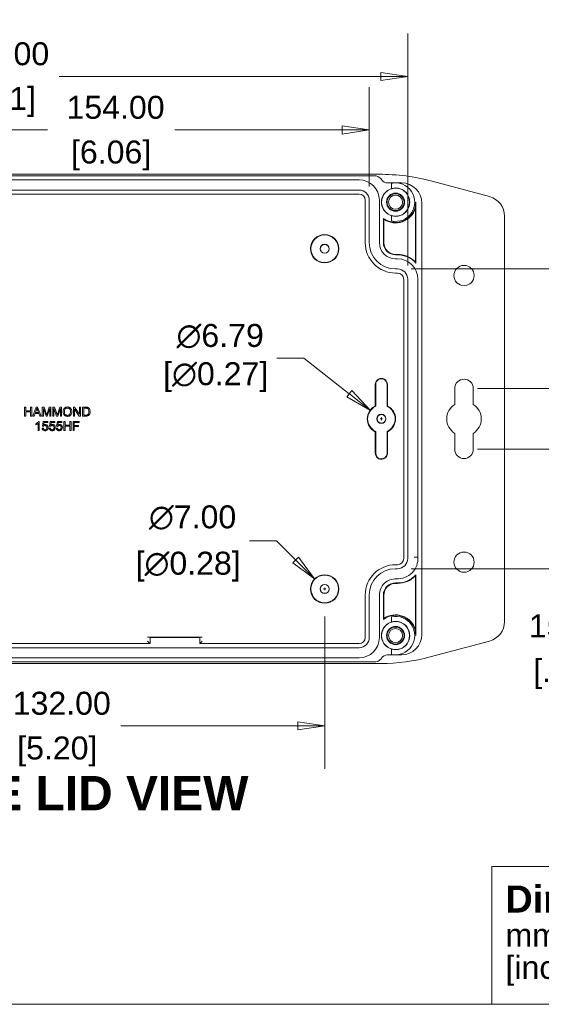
# Model space of a CAD drawing. Header units: millimetres. Extents: x 12 to 920, y 12 to 708.
# Tile 3 of 12: x 470 to 598, y 25 to 268. Entities that reach past the tile are written whole.
import ezdxf

# ---------------------------------------------------------------- set-up
doc = ezdxf.new("R2010")
doc.units = ezdxf.units.MM
doc.header["$LTSCALE"] = 3.333333
for name, color, linetype, lineweight in [('Dimension (ANSI)', 7, 'Continuous', 9), ('Sketch Geometry (ANSI)', 7, 'Continuous', 9), ('Symbol (ANSI)', 7, 'Continuous', 9), ('Visible (ANSI)', 7, 'Continuous', 9)]:
    doc.layers.add(name, color=color, linetype=linetype, lineweight=lineweight)
doc.styles.add('Label Text (ANSI)', font='arialbd.ttf')
doc.styles.add('Note Text (ANSI)', font='arial.ttf')
doc.styles.add('Text Style20', font='arial.ttf')
doc.dimstyles.new('Default - mm (ANSI)', dxfattribs={"dimscale": 3.333333, "dimtxt": 1.7, "dimasz": 2, "dimexe": 3.175, "dimexo": 1, "dimgap": 0.8, "dimtad": 0, "dimtih": 1, "dimtoh": 1, "dimrnd": 1e-08, "dimzin": 4, "dimdsep": 46, "dimtxsty": 'Note Text (ANSI)', "dimblk": 'Filled-1', "dimcen": 0.09, "dimdle": 10, "dimclrd": 256, "dimclre": 256, "dimclrt": 256, "dimadec": 1, "dimazin": 0, "dimtfac": 1.792941, "dimtofl": 0, "dimtmove": 0, "dimatfit": 3, "dimfxl": 1, "dimtolj": 1, "dimtzin": 0, "dimlwd": -1, "dimlwe": -1, "dimarcsym": 0})

# ---------------------------------------------------------------- blocks, each defined once
blk = doc.blocks.new('Title Blocks HAMMOND')
at = {"layer": 'Sketch Geometry (ANSI)'}
for p, q in [((173.942, 9.64), (173.942, 19.837)), ((173.942, 19.837), (193.212, 19.837)), ((193.212, 9.64), (173.942, 9.64))]:
    blk.add_line(p, q, dxfattribs=at)
at = {"layer": 'Symbol (ANSI)', "insert": (174.947, 14.723), "char_height": 1.7, "width": 30.72329, "attachment_point": 4, "line_spacing_factor": 0.845197, "style": 'Note Text (ANSI)'}
blk.add_mtext('{\\fArial|b1|i0|c0|p34;\\H1.1765x;Dimensions:\\fArial|b0|i0|c0|p34;\\H0.85x;\\Pmm\\H1.2356x; \\H0.80932x;\\P[inches]\\H1.1281x; }', dxfattribs=at)
at = {"layer": 'Symbol (ANSI)'}
for tag, p, height, style in [('<TITLE>_001', (225.493, 16.349), 5, 'Text Style20'), ('REV:Date_<DD.MM.YYYY>_001', (252.139, 6.835), 1.7, 'Note Text (ANSI)')]:
    blk.add_attdef(tag, p, '', height=height, dxfattribs=dict(at, style=style))
blk = doc.blocks.new('Filled-1')
at = {"color": 0}
for p, q in [((0, 0), (-1, 0.15)), ((-1, 0.15), (-1, -0.15)), ((-1, 0), (0, 0)), ((-1, -0.15), (0, 0))]:
    blk.add_line(p, q, dxfattribs=at)
at = {"color": 0, "flags": 128}
blk.add_lwpolyline([(-1, -0.15), (0, 0), (-1, 0.15), (-1, -0.15)], dxfattribs=at)
at = {"color": 0}
blk.add_solid([(-1, -0.15), (0, 0), (-1, 0.15), (-1, -0.15)], dxfattribs=at)
blk = doc.blocks.new('*D26')
at = {"layer": 'Defpoints', "color": 0, "transparency": 16777216}
for p in [(412.87, 124.04), (544.87, 124.04), (544.87, 93.73)]:
    blk.add_point(p, dxfattribs=at)
at = {"layer": 'Dimension (ANSI)', "transparency": 16777216}
for p, q in [((412.87, 120.71), (412.87, 83.14)), ((544.87, 120.71), (544.87, 83.14)), ((419.53, 93.73), (463.18, 93.73)), ((538.2, 93.73), (494.55, 93.73))]:
    blk.add_line(p, q, dxfattribs=at)
at = {"layer": 'Dimension (ANSI)', "transparency": 16777216, "xscale": 6.666666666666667, "yscale": 6.666666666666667, "zscale": 6.666666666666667, "rotation": 180}
blk.add_blockref('Filled-1', (412.87, 93.73), dxfattribs=at)
at = {"layer": 'Dimension (ANSI)', "transparency": 16777216, "xscale": 6.666666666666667, "yscale": 6.666666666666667, "zscale": 6.666666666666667}
blk.add_blockref('Filled-1', (544.87, 93.73), dxfattribs=at)
at = {"layer": 'Dimension (ANSI)', "transparency": 16777216, "attachment_point": 5, "style": 'Note Text (ANSI)'}
for s, insert, char_height in [('\\A1; 132.00', (478.87, 99.29), 5.6667), ('\\A1;[5.20]', (478.87, 87.43), 5.667)]:
    blk.add_mtext(s, dxfattribs=dict(at, insert=insert, char_height=char_height))
blk = doc.blocks.new('*D29')
at = {"layer": 'Defpoints', "color": 0, "transparency": 16777216}
for p in [(562.87, 206.54), (628.61, 206.54), (562.87, 132.54)]:
    blk.add_point(p, dxfattribs=at)
at = {"layer": 'Dimension (ANSI)', "transparency": 16777216}
for p, q in [((566.2, 206.54), (639.19, 206.54)), ((628.61, 199.87), (628.61, 198.46)), ((628.61, 139.21), (628.61, 174.74)), ((566.2, 132.54), (639.19, 132.54))]:
    blk.add_line(p, q, dxfattribs=at)
at = {"layer": 'Dimension (ANSI)', "transparency": 16777216, "xscale": 6.666666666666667, "yscale": 6.666666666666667, "zscale": 6.666666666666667}
for p, rotation in [((628.61, 206.54), 90), ((628.61, 132.54), 270)]:
    blk.add_blockref('Filled-1', p, dxfattribs=dict(at, rotation=rotation))
at = {"layer": 'Dimension (ANSI)', "transparency": 16777216, "char_height": 5.667, "attachment_point": 5, "style": 'Note Text (ANSI)'}
for s, insert in [('\\A1; 74.00', (628.61, 192.16)), ('\\A1;[2.91]', (628.61, 180.3))]:
    blk.add_mtext(s, dxfattribs=dict(at, insert=insert))
blk = doc.blocks.new('*D30')
at = {"layer": 'Defpoints', "color": 0, "transparency": 16777216}
for p in [(401.87, 240.86), (401.87, 223.54), (555.87, 223.54)]:
    blk.add_point(p, dxfattribs=at)
at = {"layer": 'Dimension (ANSI)', "transparency": 16777216}
for p, q in [((401.87, 226.87), (401.87, 251.44)), ((555.87, 226.87), (555.87, 251.44)), ((408.53, 240.86), (476.47, 240.86)), ((549.2, 240.86), (507.84, 240.86))]:
    blk.add_line(p, q, dxfattribs=at)
at = {"layer": 'Dimension (ANSI)', "transparency": 16777216, "xscale": 6.666666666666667, "yscale": 6.666666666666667, "zscale": 6.666666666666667, "rotation": 180}
blk.add_blockref('Filled-1', (401.87, 240.86), dxfattribs=at)
at = {"layer": 'Dimension (ANSI)', "transparency": 16777216, "xscale": 6.666666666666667, "yscale": 6.666666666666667, "zscale": 6.666666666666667}
blk.add_blockref('Filled-1', (555.87, 240.86), dxfattribs=at)
at = {"layer": 'Dimension (ANSI)', "transparency": 16777216, "attachment_point": 5, "style": 'Note Text (ANSI)'}
for s, insert, char_height in [('\\A1; 154.00', (492.15, 246.42), 5.6667), ('\\A1;[6.06]', (492.15, 234.56), 5.667)]:
    blk.add_mtext(s, dxfattribs=dict(at, insert=insert, char_height=char_height))
blk = doc.blocks.new('*D31')
at = {"layer": 'Defpoints', "color": 0, "transparency": 16777216}
for p in [(392.37, 254.08), (392.37, 204.04), (565.37, 204.04)]:
    blk.add_point(p, dxfattribs=at)
at = {"layer": 'Dimension (ANSI)', "transparency": 16777216}
for p, q in [((392.37, 207.37), (392.37, 264.66)), ((565.37, 207.37), (565.37, 264.66)), ((399.03, 254.08), (447.99, 254.08)), ((558.7, 254.08), (479.35, 254.08))]:
    blk.add_line(p, q, dxfattribs=at)
at = {"layer": 'Dimension (ANSI)', "transparency": 16777216, "xscale": 6.666666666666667, "yscale": 6.666666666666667, "zscale": 6.666666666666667, "rotation": 180}
blk.add_blockref('Filled-1', (392.37, 254.08), dxfattribs=at)
at = {"layer": 'Dimension (ANSI)', "transparency": 16777216, "xscale": 6.666666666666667, "yscale": 6.666666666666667, "zscale": 6.666666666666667}
blk.add_blockref('Filled-1', (565.37, 254.08), dxfattribs=at)
at = {"layer": 'Dimension (ANSI)', "transparency": 16777216, "attachment_point": 5, "style": 'Note Text (ANSI)'}
for s, insert, char_height in [('\\A1; 173.00', (463.67, 259.64), 5.6667), ('\\A1;[6.81]', (463.67, 247.78), 5.667)]:
    blk.add_mtext(s, dxfattribs=dict(at, insert=insert, char_height=char_height))
blk = doc.blocks.new('*D32')
at = {"layer": 'Defpoints', "color": 0, "transparency": 16777216}
for p in [(542.39, 130.01), (547.34, 125.06)]:
    blk.add_point(p, dxfattribs=at)
at = {"layer": 'Dimension (ANSI)', "transparency": 16777216}
for p, q in [((526.3, 139.44), (532.96, 139.44)), ((532.96, 139.44), (537.68, 134.73)), ((544.57, 127.54), (545.17, 127.54)), ((544.87, 127.24), (544.87, 127.84))]:
    blk.add_line(p, q, dxfattribs=at)
at = {"layer": 'Dimension (ANSI)', "transparency": 16777216, "xscale": 6.666666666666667, "yscale": 6.666666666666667, "zscale": 6.666666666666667, "rotation": 315.0000000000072}
blk.add_blockref('Filled-1', (542.39, 130.01), dxfattribs=at)
at = {"layer": 'Dimension (ANSI)', "transparency": 16777216, "attachment_point": 5, "style": 'Note Text (ANSI)'}
for s, insert, char_height in [('\\A1; ∅7.00', (511.17, 145.16), 5.667), ('\\A1;[∅0.28]', (511.17, 133.05), 5.6667)]:
    blk.add_mtext(s, dxfattribs=dict(at, insert=insert, char_height=char_height))
blk = doc.blocks.new('*D49')
at = {"layer": 'Defpoints', "color": 0, "transparency": 16777216}
for p in [(556.2, 171.64), (561.54, 167.44)]:
    blk.add_point(p, dxfattribs=at)
at = {"layer": 'Dimension (ANSI)', "transparency": 16777216}
for p, q in [((533.09, 184.55), (539.76, 184.55)), ((539.76, 184.55), (550.95, 175.75)), ((558.57, 169.54), (559.17, 169.54)), ((558.87, 169.24), (558.87, 169.84))]:
    blk.add_line(p, q, dxfattribs=at)
at = {"layer": 'Dimension (ANSI)', "transparency": 16777216, "xscale": 6.666666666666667, "yscale": 6.666666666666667, "zscale": 6.666666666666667, "rotation": 321.8509299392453}
blk.add_blockref('Filled-1', (556.2, 171.64), dxfattribs=at)
at = {"layer": 'Dimension (ANSI)', "transparency": 16777216, "insert": (517.97, 184.55), "char_height": 5.667, "attachment_point": 5, "style": 'Note Text (ANSI)'}
blk.add_mtext('\\A1; ∅6.79\\P[∅0.27]', dxfattribs=at)
blk = doc.blocks.new('*D51')
at = {"layer": 'Defpoints', "color": 0, "transparency": 16777216}
for p in [(579.26, 177.04), (579.26, 162.04), (624.2, 162.04)]:
    blk.add_point(p, dxfattribs=at)
at = {"layer": 'Dimension (ANSI)', "transparency": 16777216}
for p, q in [((624.2, 183.71), (624.2, 190.37)), ((582.59, 177.04), (634.79, 177.04)), ((582.59, 162.04), (634.79, 162.04)), ((624.2, 155.37), (624.2, 112.83)), ((624.2, 112.83), (617.54, 112.83))]:
    blk.add_line(p, q, dxfattribs=at)
at = {"layer": 'Dimension (ANSI)', "transparency": 16777216, "xscale": 6.666666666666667, "yscale": 6.666666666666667, "zscale": 6.666666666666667}
for p, rotation in [((624.2, 177.04), 270), ((624.2, 162.04), 90)]:
    blk.add_blockref('Filled-1', p, dxfattribs=dict(at, rotation=rotation))
at = {"layer": 'Dimension (ANSI)', "transparency": 16777216, "char_height": 5.667, "attachment_point": 5, "style": 'Note Text (ANSI)'}
for s, insert in [('\\A1; 15.00', (604.05, 118.39)), ('\\A1;[.59]', (604.05, 106.53))]:
    blk.add_mtext(s, dxfattribs=dict(at, insert=insert))
blk = doc.blocks.new('Borders Hammond Border')
at = {"layer": 'Sketch Geometry (ANSI)'}
blk.add_line((7.5, 7.5), (271.9, 7.5), dxfattribs=at)

msp = doc.modelspace()

# ---------------------------------------------------------------- linework, layer by layer
at = {"layer": 'Visible (ANSI)'}
for p, q in [((558.2461, 229.9322), (400.0776, 229.9322)), ((400.5375, 229.5394), (557.194, 229.5394)), ((404.3658, 228.5394), (553.3658, 228.5394)), ((562.3658, 227.7894), (560.3658, 227.7894)), ((561.3658, 226.3935), (561.3658, 227.6829)), ((563.8675, 227.7894), (562.3658, 227.7894)), ((571.3638, 228.2052), (585.5539, 224.403)), ((553.3658, 226.0394), (404.3658, 226.0394)), ((404.3658, 225.0394), (553.3658, 225.0394)), ((554.8658, 223.5394), (554.8658, 213.0394)), ((555.8658, 213.0394), (555.8658, 223.5394)), ((558.3658, 223.5394), (558.3658, 213.0394)), ((567.2523, 221.5331), (567.2523, 208.2976)), ((567.3658, 223.0394), (567.3658, 208.008)), ((568.8658, 222.7911), (568.8658, 116.2877)), ((559.3658, 213.0394), (559.3658, 219.0394)), ((559.4792, 218.8186), (559.4792, 213.0394)), ((561.3658, 218.3958), (561.3658, 219.6853)), ((589.2586, 219.575), (589.2586, 119.5038)), ((562.3658, 210.1528), (562.8658, 210.1528)), ((562.8658, 210.0394), (562.3658, 210.0394)), ((562.3658, 209.0394), (562.8658, 209.0394)), ((562.8658, 206.5394), (562.3658, 206.5394)), ((562.3658, 205.5394), (562.8658, 205.5394)), ((564.3658, 204.0394), (564.3658, 135.0394)), ((565.3658, 135.0394), (565.3658, 204.0394)), ((567.8658, 204.0394), (567.8658, 135.4122)), ((557.3658, 172.7017), (557.3658, 178.0394)), ((557.4706, 172.6348), (557.4705, 178.0394)), ((560.261, 178.0391), (560.2599, 172.6352)), ((560.3658, 178.0391), (560.3646, 172.7022)), ((576.9586, 173.1133), (576.9586, 177.0394)), ((581.5586, 177.0394), (581.5586, 173.1133)), ((471.097, 172.434), (470.7986, 172.434)), ((470.7986, 172.434), (470.7986, 170.184)), ((470.7986, 170.184), (471.097, 170.184)), ((471.097, 171.5096), (471.097, 172.434)), ((472.2631, 171.5096), (471.097, 171.5096)), ((471.097, 170.184), (471.097, 171.2438)), ((471.097, 171.2438), (472.2631, 171.2438)), ((472.5615, 172.434), (472.2631, 172.434)), ((472.2631, 172.434), (472.2631, 171.5096)), ((472.2631, 171.2438), (472.2631, 170.184)), ((472.2631, 170.184), (472.5615, 170.184)), ((472.5615, 170.184), (472.5615, 172.434)), ((473.6762, 172.434), (472.8119, 170.184)), ((472.8119, 170.184), (473.1274, 170.184)), ((473.1274, 170.184), (473.3744, 170.8648)), ((473.3744, 170.8648), (474.3176, 170.8648)), ((473.4601, 171.1066), (473.7088, 171.7668)), ((474.225, 171.1066), (473.4601, 171.1066)), ((473.9986, 172.434), (473.6762, 172.434)), ((473.9883, 171.7308), (474.225, 171.1066)), ((474.9178, 170.184), (473.9986, 172.434)), ((474.3176, 170.8648), (474.5783, 170.184)), ((474.5783, 170.184), (474.9178, 170.184)), ((475.5935, 172.434), (475.1459, 172.434)), ((475.1459, 172.434), (475.1459, 170.184)), ((475.1459, 170.184), (475.4323, 170.184)), ((475.4323, 170.184), (475.4323, 172.0995)), ((475.4323, 172.0995), (476.084, 170.184)), ((476.1269, 170.8408), (475.5935, 172.434)), ((476.084, 170.184), (476.3515, 170.184)), ((476.3515, 170.184), (477.0084, 172.067)), ((476.8952, 172.434), (476.355, 170.8682)), ((477.2947, 172.434), (476.8952, 172.434)), ((477.0084, 172.067), (477.0084, 170.184)), ((477.0084, 170.184), (477.2947, 170.184)), ((477.2947, 170.184), (477.2947, 172.434)), ((478.2122, 172.434), (477.7646, 172.434)), ((477.7646, 172.434), (477.7646, 170.184)), ((477.7646, 170.184), (478.051, 170.184)), ((478.051, 170.184), (478.051, 172.0995)), ((478.051, 172.0995), (478.7027, 170.184)), ((478.7456, 170.8408), (478.2122, 172.434)), ((478.7027, 170.184), (478.9702, 170.184)), ((478.9702, 170.184), (479.6271, 172.067)), ((479.5139, 172.434), (478.9737, 170.8682)), ((479.9135, 172.434), (479.5139, 172.434)), ((479.6271, 172.067), (479.6271, 170.184)), ((479.6271, 170.184), (479.9135, 170.184)), ((479.9135, 170.184), (479.9135, 172.434)), ((483.141, 172.434), (482.8357, 172.434)), ((482.8357, 172.434), (482.8357, 170.184)), ((482.8357, 170.184), (483.1204, 170.184)), ((483.1204, 170.184), (483.1204, 171.9503)), ((483.1204, 171.9503), (484.3037, 170.184)), ((484.3243, 170.6676), (483.141, 172.434)), ((484.3037, 170.184), (484.609, 170.184)), ((484.609, 172.434), (484.3243, 172.434)), ((484.3243, 172.434), (484.3243, 170.6676)), ((484.609, 170.184), (484.609, 172.434)), ((485.8832, 172.434), (485.108, 172.434)), ((485.108, 172.434), (485.108, 170.184)), ((485.108, 170.184), (485.9209, 170.184)), ((485.4064, 170.4498), (485.4064, 172.1681)), ((485.4064, 172.1681), (485.8797, 172.1681)), ((485.8866, 170.4498), (485.4064, 170.4498)), ((473.5913, 168.3375), (473.5913, 168.0699)), ((474.1435, 168.4026), (474.1435, 166.6431)), ((474.4197, 168.9017), (474.2413, 168.9017)), ((474.4197, 166.6431), (474.4197, 168.9017)), ((475.3955, 168.864), (475.1777, 167.7081)), ((476.5136, 168.864), (475.3955, 168.864)), ((475.4949, 167.9962), (475.6167, 168.5999)), ((475.6167, 168.5999), (476.5136, 168.5999)), ((476.5136, 168.5999), (476.5136, 168.864)), ((477.143, 168.864), (476.9252, 167.7081)), ((478.2611, 168.864), (477.143, 168.864)), ((477.2424, 167.9962), (477.3642, 168.5999)), ((477.3642, 168.5999), (478.2611, 168.5999)), ((478.2611, 168.5999), (478.2611, 168.864)), ((478.8905, 168.864), (478.6727, 167.7081)), ((480.0086, 168.864), (478.8905, 168.864)), ((478.99, 167.9962), (479.1117, 168.5999)), ((479.1117, 168.5999), (480.0086, 168.5999)), ((480.0086, 168.5999), (480.0086, 168.864)), ((480.494, 168.8931), (480.494, 166.6431)), ((480.7924, 168.8931), (480.494, 168.8931)), ((480.7924, 167.9688), (480.7924, 168.8931)), ((481.9585, 167.9688), (480.7924, 167.9688)), ((481.9585, 168.8931), (481.9585, 167.9688)), ((482.2569, 168.8931), (481.9585, 168.8931)), ((482.2569, 166.6431), (482.2569, 168.8931)), ((482.768, 168.8931), (482.768, 166.6431)), ((484.2874, 168.8931), (482.768, 168.8931)), ((483.0664, 168.6273), (484.2874, 168.6273)), ((483.0664, 167.931), (483.0664, 168.6273)), ((484.1228, 167.931), (483.0664, 167.931)), ((484.1228, 167.6652), (484.1228, 167.931)), ((484.2874, 168.6273), (484.2874, 168.8931)), ((474.1435, 166.6431), (474.4197, 166.6431)), ((475.4177, 167.2571), (475.1279, 167.2331)), ((475.1777, 167.7081), (475.4366, 167.6738)), ((477.1653, 167.2571), (476.8754, 167.2331)), ((476.9252, 167.7081), (477.1841, 167.6738)), ((478.9128, 167.2571), (478.623, 167.2331)), ((478.6727, 167.7081), (478.9317, 167.6738)), ((480.494, 166.6431), (480.7924, 166.6431)), ((480.7924, 166.6431), (480.7924, 167.703)), ((480.7924, 167.703), (481.9585, 167.703)), ((481.9585, 167.703), (481.9585, 166.6431)), ((481.9585, 166.6431), (482.2569, 166.6431)), ((482.768, 166.6431), (483.0664, 166.6431)), ((483.0664, 166.6431), (483.0664, 167.6652)), ((483.0664, 167.6652), (484.1228, 167.6652)), ((557.366, 161.0661), (557.3659, 166.377)), ((557.4707, 161.0652), (557.4707, 166.444)), ((560.2586, 166.443), (560.2575, 160.9395)), ((560.3633, 166.376), (560.3622, 160.9358)), ((576.9586, 162.0394), (576.9586, 165.9655)), ((581.5586, 165.9655), (581.5586, 162.0394)), ((562.8658, 133.5394), (562.3658, 133.5394)), ((562.3658, 132.5394), (562.8658, 132.5394)), ((562.3658, 129.0394), (562.8658, 129.0394)), ((562.8658, 128.9259), (562.3658, 128.9259)), ((567.2523, 130.7812), (567.2523, 117.5457)), ((567.3658, 131.0708), (567.3658, 116.0394)), ((554.8658, 126.0394), (554.8658, 115.5394)), ((555.8658, 115.5394), (555.8658, 126.0394)), ((558.3658, 126.0394), (558.3658, 115.5394)), ((559.3658, 120.0394), (559.3658, 126.0394)), ((559.4792, 126.0394), (559.4792, 120.2602)), ((561.3658, 120.6829), (561.3658, 119.3935)), ((501.1654, 115.6441), (514.6661, 115.6441)), ((501.1654, 114.6398), (501.6654, 114.1398)), ((501.7658, 115.5394), (501.6654, 115.6398)), ((501.7658, 115.5394), (501.7658, 114.0394)), ((514.0658, 115.5394), (501.7658, 115.5394)), ((514.0658, 115.5394), (514.1662, 115.6398)), ((514.0658, 114.0394), (514.0658, 115.5394)), ((514.6661, 114.6398), (514.1662, 114.1398)), ((585.5539, 114.6758), (570.9188, 110.7544)), ((404.3658, 113.0394), (553.3658, 113.0394)), ((501.7658, 114.0394), (455.8658, 114.0394)), ((501.7658, 114.0394), (501.6654, 114.1398)), ((514.1662, 114.1398), (514.0658, 114.0394)), ((553.3658, 114.0394), (514.0658, 114.0394)), ((561.3658, 112.6853), (561.3658, 111.3958)), ((557.194, 109.5394), (400.5375, 109.5394)), ((553.3658, 110.5394), (404.3658, 110.5394)), ((560.3658, 111.2894), (562.3658, 111.2894)), ((562.3658, 111.2894), (563.8675, 111.2894)), ((397.6692, 109.1466), (558.7068, 109.1466))]:
    msp.add_line(p, q, dxfattribs=at)
for centre, radius in [((562.3658, 223.0394), 3.4563), ((562.3658, 223.0394), 2.2413), ((562.3658, 223.0394), 2.0929), ((562.3658, 223.0394), 1.75), ((544.8658, 211.5394), 3.5), ((544.8658, 211.5394), 3.3953), ((544.8658, 211.5394), 1.125), ((544.8658, 211.5394), 1.0726), ((579.2586, 204.9144), 2.5), ((558.8658, 169.5394), 1.125), ((558.8658, 169.5394), 1.0726), ((579.2586, 134.1644), 2.5), ((544.8658, 127.5394), 3.5), ((544.8658, 127.5394), 3.3953), ((544.8658, 127.5394), 1.125), ((544.8658, 127.5394), 1.0726), ((562.3658, 116.0394), 3.4563), ((562.3658, 116.0394), 2.2413), ((562.3658, 116.0394), 2.0929), ((562.3658, 116.0394), 1.75)]:
    msp.add_circle(centre, radius, dxfattribs=at)
for centre, radius, start, end in [((553.3658, 223.5394), 5, 0, 90), ((560.3658, 229.5394), 1.75, 212.225175, 270), ((562.3658, 223.0394), 3.5, 106.60155, 253.39845), ((562.3658, 223.0394), 4.75, 257.846803, 102.153197), ((562.3658, 223.0394), 3.5, 253.39845, 106.60155), ((553.3658, 223.5394), 2.5, 0, 90), ((553.3658, 223.5394), 1.5, 0, 90), ((562.3658, 223.0394), 5, 233.130102, 0), ((562.3658, 223.0394), 5.1134, 235.632306, 342.8677), ((562.3658, 213.0394), 7.5, 180, 270), ((562.3658, 213.0394), 6.5, 180, 270), ((562.3658, 213.0394), 4, 180, 270), ((562.3658, 213.0394), 3, 180, 270), ((562.3658, 213.0394), 2.8866, 180, 270), ((562.8658, 204.0394), 6.1134, 44.149511, 90), ((562.8658, 204.0394), 6, 41.409622, 90), ((562.8658, 204.0394), 5, 0, 90), ((562.8658, 204.0394), 2.5, 0, 90), ((562.8658, 204.0394), 1.5, 0, 90), ((558.8658, 178.0394), 1.5, 359.988006, 180.000803), ((558.8658, 178.0394), 1.3953, 359.988006, 180.000803), ((579.2586, 177.0394), 2.3, 0, 180), ((558.8658, 169.5394), 3.5, 115.375578, 244.626029), ((558.8658, 169.5394), 3.3953, 114.26282, 245.738787), ((558.8658, 169.5394), 3.3953, 294.219295, 65.756717), ((558.8658, 169.5394), 3.5, 295.332703, 64.643308), ((579.2586, 169.5394), 4.25, 122.763762, 237.236238), ((579.2586, 169.5394), 4.25, 302.763762, 57.236238), ((558.8658, 161.0394), 1.5, 178.979415, 356.04044), ((558.8658, 161.0394), 1.3953, 178.941775, 355.894905), ((579.2586, 162.0394), 2.3, 180, 0), ((562.8658, 135.0394), 5.0139, 266.82017, 4.264002), ((562.8658, 135.0394), 2.5, 270, 0), ((562.8658, 135.0394), 1.5, 270, 0), ((562.3658, 126.0394), 7.5, 90, 180), ((562.3658, 126.0394), 6.5, 90, 180), ((562.3658, 126.0394), 4, 86.82017, 180), ((562.3658, 126.0394), 3, 90, 180), ((562.3658, 126.0394), 2.8866, 90, 180), ((562.8658, 135.0394), 6, 270, 318.590378), ((562.8658, 135.0394), 6.1134, 270, 315.850489), ((562.3658, 116.0394), 3.5, 106.60155, 253.39845), ((562.3658, 116.0394), 5, 0, 126.869898), ((562.3658, 116.0394), 5.1134, 17.1323, 124.367694), ((562.3658, 116.0394), 4.75, 257.846803, 102.153197), ((562.3658, 116.0394), 3.5, 253.39845, 106.60155), ((553.3658, 115.5394), 5, 270, 0), ((553.3658, 115.5394), 2.5, 270, 0), ((553.3658, 115.5394), 1.5, 270, 0), ((560.3658, 109.5394), 1.75, 90, 147.774825)]:
    msp.add_arc(centre, radius, start, end, dxfattribs=at)
for centre, major_axis, ratio, start_param, end_param in [((558.2416, 179.2148), (6.62, 50.2838), 0.99965139, 6.15233073, 6.41403989), ((563.8641, 222.7877), (3.538, 3.538), 0.999315, 5.49812976, 7.06824085), ((584.2568, 219.5724), (3.9689, 3.0455), 0.99945573, 5.62894975, 6.93742086), ((584.2568, 119.5064), (3.9689, -3.0455), 0.99945573, 5.62894975, 6.93742086), ((501.1654, 115.6398), (-0.5, 0), 0.00872687, 3.1503193, 4.71238898), ((514.6661, 115.6398), (-0.5, 0), 0.00872687, 4.71238898, 6.27445867), ((563.8641, 116.2911), (3.538, -3.538), 0.999315, 5.49812976, 7.06824085), ((558.7025, 156.3628), (6.163, -46.8125), 0.99965139, 6.15233073, 6.41403989)]:
    msp.add_ellipse(centre, major_axis=major_axis, ratio=ratio, start_param=start_param, end_param=end_param, dxfattribs=at)
for points, knots in [([(557.194, 229.5394), (557.4544, 229.5394), (557.7123, 229.4885), (558.1443, 229.3112), (558.3222, 229.2036), (558.6385, 228.9377), (558.7752, 228.781), (558.8853, 228.6062)], [0, 0, 0, 0, 0.078116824, 0.078116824, 0.140107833, 0.140107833, 0.20209715, 0.20209715, 0.20209715, 0.20209715]), ([(473.7088, 171.7668), (473.7343, 171.8376), (473.7574, 171.9092), (473.798, 172.0529), (473.8156, 172.1248), (473.8306, 172.1973)], [-0.0447867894, -0.0447867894, -0.0447867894, -0.0447867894, -0.0222139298, -0.0222139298, 0, 0, 0, 0]), ([(473.8306, 172.1973), (473.8499, 172.129), (473.873, 172.0569), (473.9247, 171.9041), (473.9567, 171.8155), (473.9883, 171.7308)], [-0.0483539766, -0.0483539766, -0.0483539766, -0.0483539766, -0.0271111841, -0.0271111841, 0, 0, 0, 0]), ([(476.2349, 170.5081), (476.2212, 170.5518), (476.2048, 170.6028), (476.1702, 170.7094), (476.1477, 170.7778), (476.1269, 170.8408)], [-0.0335268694, -0.0335268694, -0.0335268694, -0.0335268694, -0.0199057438, -0.0199057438, 0, 0, 0, 0]), ([(476.355, 170.8682), (476.3315, 170.8004), (476.3065, 170.7272), (476.2679, 170.6114), (476.2498, 170.5562), (476.2349, 170.5081)], [-0.0368088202, -0.0368088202, -0.0368088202, -0.0368088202, -0.0151218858, -0.0151218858, 0, 0, 0, 0]), ([(478.8536, 170.5081), (478.84, 170.5518), (478.8235, 170.6028), (478.7889, 170.7094), (478.7664, 170.7778), (478.7456, 170.8408)], [-0.0335268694, -0.0335268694, -0.0335268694, -0.0335268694, -0.0199057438, -0.0199057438, 0, 0, 0, 0]), ([(478.9737, 170.8682), (478.9503, 170.8004), (478.9252, 170.7272), (478.8867, 170.6114), (478.8685, 170.5562), (478.8536, 170.5081)], [-0.0368088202, -0.0368088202, -0.0368088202, -0.0368088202, -0.0151218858, -0.0151218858, 0, 0, 0, 0]), ([(481.3797, 172.4734), (481.301, 172.4734), (481.2224, 172.4669), (481.0724, 172.4382), (481.0018, 172.4173), (480.8116, 172.3362), (480.705, 172.2612), (480.5511, 172.103), (480.462, 171.9963), (480.3275, 171.654), (480.3027, 171.4655), (480.3027, 171.2798)], [-0.287151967, -0.287151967, -0.287151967, -0.287151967, -0.238347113, -0.238347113, -0.19251086, -0.19251086, -0.110230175, -0.110230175, -0.055711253, -0.055711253, 0, 0, 0, 0]), ([(480.3027, 171.2798), (480.3027, 171.1892), (480.3117, 171.0994), (480.3492, 170.9227), (480.3772, 170.8376), (480.455, 170.6639), (480.5187, 170.5495), (480.7208, 170.3504), (480.8321, 170.2772), (481.0883, 170.1709), (481.2321, 170.1462), (481.3797, 170.1462)], [-0.212892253, -0.212892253, -0.212892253, -0.212892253, -0.171075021, -0.171075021, -0.129532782, -0.129532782, -0.0832084, -0.0832084, -0.044278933, -0.044278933, 0, 0, 0, 0]), ([(480.6097, 171.2764), (480.6097, 171.3771), (480.6165, 171.4809), (480.6497, 171.6624), (480.6732, 171.7447), (480.741, 171.8867), (480.7822, 171.9473), (480.9051, 172.0658), (480.9882, 172.1223), (481.1747, 172.1999), (481.2765, 172.2179), (481.3814, 172.2179)], [-0.138079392, -0.138079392, -0.138079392, -0.138079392, -0.107819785, -0.107819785, -0.082693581, -0.082693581, -0.060588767, -0.060588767, -0.031469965, -0.031469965, 0, 0, 0, 0]), ([(481.378, 170.4017), (481.3249, 170.4017), (481.2719, 170.4063), (481.17, 170.4259), (481.1219, 170.4404), (480.9863, 170.498), (480.9088, 170.5532), (480.7927, 170.6721), (480.7271, 170.7516), (480.6282, 171.0021), (480.6097, 171.1401), (480.6097, 171.2764)], [-0.195742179, -0.195742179, -0.195742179, -0.195742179, -0.165235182, -0.165235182, -0.136232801, -0.136232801, -0.080734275, -0.080734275, -0.040890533, -0.040890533, 0, 0, 0, 0]), ([(482.148, 171.309), (482.148, 171.154), (482.1274, 170.9942), (482.0232, 170.7474), (481.9654, 170.6694), (481.8356, 170.5427), (481.7614, 170.4924), (481.5819, 170.4183), (481.481, 170.4017), (481.378, 170.4017)], [-0.122487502, -0.122487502, -0.122487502, -0.122487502, -0.085287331, -0.085287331, -0.058242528, -0.058242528, -0.030894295, -0.030894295, 0, 0, 0, 0]), ([(482.455, 171.3055), (482.455, 171.4031), (482.4468, 171.5005), (482.4107, 171.6862), (482.3843, 171.7736), (482.2809, 172.0112), (482.2004, 172.1088), (482.0168, 172.2942), (481.8871, 172.3588), (481.6721, 172.4481), (481.528, 172.4734), (481.3797, 172.4734)], [-0.097207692, -0.097207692, -0.097207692, -0.097207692, -0.0897198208, -0.0897198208, -0.0826881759, -0.0826881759, -0.069830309, -0.069830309, -0.0444860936, -0.0444860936, 0, 0, 0, 0]), ([(481.3797, 170.1462), (481.4597, 170.1462), (481.5389, 170.1541), (481.6945, 170.1869), (481.7693, 170.2113), (481.9956, 170.3126), (482.089, 170.3954), (482.2438, 170.5507), (482.3123, 170.6726), (482.4261, 170.9486), (482.455, 171.1253), (482.455, 171.3055)], [-0.120792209, -0.120792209, -0.120792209, -0.120792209, -0.113171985, -0.113171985, -0.105639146, -0.105639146, -0.089545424, -0.089545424, -0.054066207, -0.054066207, 0, 0, 0, 0]), ([(481.3814, 172.2179), (481.4366, 172.2179), (481.4913, 172.2127), (481.5975, 172.1906), (481.6479, 172.1743), (481.7605, 172.1234), (481.8404, 172.0763), (481.9649, 171.9472), (482.0251, 171.8683), (482.1275, 171.6083), (482.148, 171.4581), (482.148, 171.309)], [-0.227420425, -0.227420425, -0.227420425, -0.227420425, -0.183118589, -0.183118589, -0.14029734, -0.14029734, -0.083802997, -0.083802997, -0.044730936, -0.044730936, 0, 0, 0, 0]), ([(485.8797, 172.1681), (485.9536, 172.1681), (486.0343, 172.1654), (486.1628, 172.1499), (486.2185, 172.1393), (486.2639, 172.1218)], [-0.0340725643, -0.0340725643, -0.0340725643, -0.0340725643, -0.0145840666, -0.0145840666, 0, 0, 0, 0]), ([(486.2845, 172.4014), (486.2306, 172.414), (486.1696, 172.4213), (486.0393, 172.4319), (485.9587, 172.434), (485.8832, 172.434)], [-0.0391586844, -0.0391586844, -0.0391586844, -0.0391586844, -0.0226550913, -0.0226550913, 0, 0, 0, 0]), ([(486.4371, 170.6075), (486.4114, 170.5812), (486.3819, 170.5592), (486.307, 170.5156), (486.2637, 170.4998), (486.1427, 170.4605), (486.0185, 170.4498), (485.8866, 170.4498)], [-0.0595820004, -0.0595820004, -0.0595820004, -0.0595820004, -0.051071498, -0.051071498, -0.0395649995, -0.0395649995, 0, 0, 0, 0]), ([(485.9209, 170.184), (486.0653, 170.184), (486.2544, 170.1983), (486.5152, 170.3065), (486.5915, 170.3574), (486.7311, 170.4988), (486.8027, 170.5898), (486.9558, 170.9664), (486.9687, 171.1823), (486.9687, 171.321)], [-0.151956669, -0.151956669, -0.151956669, -0.151956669, -0.099060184, -0.099060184, -0.070061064, -0.070061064, -0.041595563, -0.041595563, 0, 0, 0, 0]), ([(486.2639, 172.1218), (486.3024, 172.1071), (486.3384, 172.0876), (486.4074, 172.0381), (486.4394, 172.0084), (486.5118, 171.926), (486.5629, 171.8591), (486.6462, 171.6248), (486.6617, 171.4758), (486.6617, 171.3261)], [-0.132955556, -0.132955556, -0.132955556, -0.132955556, -0.108895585, -0.108895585, -0.083458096, -0.083458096, -0.044919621, -0.044919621, 0, 0, 0, 0]), ([(486.6137, 172.2402), (486.568, 172.2795), (486.5179, 172.3122), (486.4066, 172.3667), (486.3464, 172.3871), (486.2845, 172.4014)], [-0.0371664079, -0.0371664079, -0.0371664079, -0.0371664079, -0.0190677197, -0.0190677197, 0, 0, 0, 0]), ([(486.6617, 171.3261), (486.6617, 171.2264), (486.655, 171.1235), (486.6159, 170.9157), (486.5863, 170.8416), (486.5304, 170.7228), (486.4897, 170.6601), (486.4371, 170.6075)], [-0.0546980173, -0.0546980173, -0.0546980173, -0.0546980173, -0.0394260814, -0.0394260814, -0.0223202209, -0.0223202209, 0, 0, 0, 0]), ([(486.9687, 171.321), (486.9687, 171.4396), (486.9585, 171.5591), (486.9096, 171.7862), (486.8747, 171.8854), (486.7735, 172.0766), (486.7026, 172.1658), (486.6137, 172.2402)], [-0.0964148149, -0.0964148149, -0.0964148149, -0.0964148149, -0.0649101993, -0.0649101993, -0.0347788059, -0.0347788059, 0, 0, 0, 0]), ([(474.2413, 168.9017), (474.1876, 168.7931), (474.0973, 168.6915), (473.9317, 168.5431), (473.8033, 168.4364), (473.5913, 168.3375)], [-0.180652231, -0.180652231, -0.180652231, -0.180652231, -0.070179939, -0.070179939, 0, 0, 0, 0]), ([(473.5913, 168.0699), (473.6899, 168.1067), (473.7916, 168.16), (473.9371, 168.2455), (474.0502, 168.3141), (474.1435, 168.4026)], [-0.10196192, -0.10196192, -0.10196192, -0.10196192, -0.038604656, -0.038604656, 0, 0, 0, 0]), ([(475.4366, 167.6738), (475.462, 167.714), (475.4931, 167.7493), (475.5566, 167.8026), (475.5997, 167.8337), (475.7165, 167.8822), (475.7806, 167.8933), (475.8465, 167.8933)], [-0.0624784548, -0.0624784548, -0.0624784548, -0.0624784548, -0.0379617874, -0.0379617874, -0.0197532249, -0.0197532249, 0, 0, 0, 0]), ([(475.9202, 168.1368), (475.8457, 168.1368), (475.7731, 168.1251), (475.6282, 168.0771), (475.5591, 168.0408), (475.4949, 167.9962)], [-0.0457958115, -0.0457958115, -0.0457958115, -0.0457958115, -0.0234518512, -0.0234518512, 0, 0, 0, 0]), ([(475.8465, 167.8933), (475.9168, 167.8933), (475.9865, 167.8824), (476.1046, 167.8326), (476.1513, 167.8004), (476.221, 167.7292), (476.2589, 167.6825), (476.3158, 167.5393), (476.3267, 167.4605), (476.3267, 167.3823)], [-0.11581169, -0.11581169, -0.11581169, -0.11581169, -0.077590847, -0.077590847, -0.046205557, -0.046205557, -0.023467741, -0.023467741, 0, 0, 0, 0]), ([(476.6199, 167.408), (476.6199, 167.4638), (476.6153, 167.5196), (476.595, 167.6257), (476.5802, 167.6755), (476.5171, 167.8222), (476.4586, 167.8933), (476.3441, 168.0041), (476.2739, 168.0519), (476.1069, 168.1211), (476.0148, 168.1368), (475.9202, 168.1368)], [-0.0981925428, -0.0981925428, -0.0981925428, -0.0981925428, -0.0868000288, -0.0868000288, -0.0761496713, -0.0761496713, -0.0542142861, -0.0542142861, -0.028360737, -0.028360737, 0, 0, 0, 0]), ([(477.1841, 167.6738), (477.2095, 167.714), (477.2406, 167.7493), (477.3041, 167.8026), (477.3472, 167.8337), (477.464, 167.8822), (477.5282, 167.8933), (477.594, 167.8933)], [-0.0624784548, -0.0624784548, -0.0624784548, -0.0624784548, -0.0379617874, -0.0379617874, -0.0197532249, -0.0197532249, 0, 0, 0, 0]), ([(477.6677, 168.1368), (477.5933, 168.1368), (477.5207, 168.1251), (477.3757, 168.0771), (477.3066, 168.0408), (477.2424, 167.9962)], [-0.0457958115, -0.0457958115, -0.0457958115, -0.0457958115, -0.0234518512, -0.0234518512, 0, 0, 0, 0]), ([(477.594, 167.8933), (477.6644, 167.8933), (477.734, 167.8824), (477.8521, 167.8326), (477.8988, 167.8004), (477.9685, 167.7292), (478.0064, 167.6825), (478.0634, 167.5393), (478.0742, 167.4605), (478.0742, 167.3823)], [-0.11581169, -0.11581169, -0.11581169, -0.11581169, -0.077590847, -0.077590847, -0.046205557, -0.046205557, -0.023467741, -0.023467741, 0, 0, 0, 0]), ([(478.3674, 167.408), (478.3674, 167.4638), (478.3628, 167.5196), (478.3425, 167.6257), (478.3277, 167.6755), (478.2646, 167.8222), (478.2061, 167.8933), (478.0916, 168.0041), (478.0214, 168.0519), (477.8545, 168.1211), (477.7623, 168.1368), (477.6677, 168.1368)], [-0.0981925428, -0.0981925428, -0.0981925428, -0.0981925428, -0.0868000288, -0.0868000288, -0.0761496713, -0.0761496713, -0.0542142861, -0.0542142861, -0.028360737, -0.028360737, 0, 0, 0, 0]), ([(478.9317, 167.6738), (478.9571, 167.714), (478.9881, 167.7493), (479.0517, 167.8026), (479.0947, 167.8337), (479.2116, 167.8822), (479.2757, 167.8933), (479.3415, 167.8933)], [-0.0624784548, -0.0624784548, -0.0624784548, -0.0624784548, -0.0379617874, -0.0379617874, -0.0197532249, -0.0197532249, 0, 0, 0, 0]), ([(479.4153, 168.1368), (479.3408, 168.1368), (479.2682, 168.1251), (479.1232, 168.0771), (479.0542, 168.0408), (478.99, 167.9962)], [-0.0457958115, -0.0457958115, -0.0457958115, -0.0457958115, -0.0234518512, -0.0234518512, 0, 0, 0, 0]), ([(479.3415, 167.8933), (479.4119, 167.8933), (479.4815, 167.8824), (479.5996, 167.8326), (479.6463, 167.8004), (479.7161, 167.7292), (479.7539, 167.6825), (479.8109, 167.5393), (479.8217, 167.4605), (479.8217, 167.3823)], [-0.11581169, -0.11581169, -0.11581169, -0.11581169, -0.077590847, -0.077590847, -0.046205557, -0.046205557, -0.023467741, -0.023467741, 0, 0, 0, 0]), ([(480.115, 167.408), (480.115, 167.4638), (480.1104, 167.5196), (480.0901, 167.6257), (480.0752, 167.6755), (480.0121, 167.8222), (479.9536, 167.8933), (479.8391, 168.0041), (479.7689, 168.0519), (479.602, 168.1211), (479.5098, 168.1368), (479.4153, 168.1368)], [-0.0981925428, -0.0981925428, -0.0981925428, -0.0981925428, -0.0868000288, -0.0868000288, -0.0761496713, -0.0761496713, -0.0542142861, -0.0542142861, -0.028360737, -0.028360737, 0, 0, 0, 0]), ([(475.1279, 167.2331), (475.1358, 167.1508), (475.1547, 167.0705), (475.2206, 166.9236), (475.2645, 166.8603), (475.363, 166.7621), (475.4317, 166.7042), (475.6366, 166.6212), (475.7439, 166.6054), (475.8516, 166.6054)], [-0.156247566, -0.156247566, -0.156247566, -0.156247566, -0.110068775, -0.110068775, -0.066285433, -0.066285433, -0.032325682, -0.032325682, 0, 0, 0, 0]), ([(475.8499, 166.8318), (475.803, 166.8318), (475.7566, 166.8381), (475.669, 166.8668), (475.6296, 166.8879), (475.5429, 166.9548), (475.5107, 166.9985), (475.4508, 167.1042), (475.4294, 167.1811), (475.4177, 167.2571)], [-0.0555815, -0.0555815, -0.0555815, -0.0555815, -0.0458246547, -0.0458246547, -0.0364103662, -0.0364103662, -0.0230609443, -0.0230609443, 0, 0, 0, 0]), ([(476.3267, 167.3823), (476.3267, 167.3354), (476.323, 167.2883), (476.3065, 167.2), (476.2945, 167.1589), (476.2438, 167.0416), (476.1995, 166.9907), (476.1244, 166.9183), (476.0785, 166.887), (475.9702, 166.842), (475.9109, 166.8318), (475.8499, 166.8318)], [-0.0648115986, -0.0648115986, -0.0648115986, -0.0648115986, -0.0568543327, -0.0568543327, -0.0495841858, -0.0495841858, -0.035180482, -0.035180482, -0.0182896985, -0.0182896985, 0, 0, 0, 0]), ([(475.8516, 166.6054), (475.9196, 166.6054), (475.9875, 166.6122), (476.1154, 166.6427), (476.1742, 166.665), (476.3126, 166.7417), (476.3826, 166.8037), (476.4416, 166.8781)], [-0.0678883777, -0.0678883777, -0.0678883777, -0.0678883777, -0.0474809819, -0.0474809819, -0.0284635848, -0.0284635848, 0, 0, 0, 0]), ([(476.4416, 166.8781), (476.5004, 166.9516), (476.5453, 167.0328), (476.6064, 167.2144), (476.6199, 167.3105), (476.6199, 167.408)], [-0.0574926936, -0.0574926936, -0.0574926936, -0.0574926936, -0.0292452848, -0.0292452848, 0, 0, 0, 0]), ([(476.8754, 167.2331), (476.8834, 167.1508), (476.9023, 167.0705), (476.9681, 166.9236), (477.012, 166.8603), (477.1106, 166.7621), (477.1793, 166.7042), (477.3841, 166.6212), (477.4914, 166.6054), (477.5991, 166.6054)], [-0.156247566, -0.156247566, -0.156247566, -0.156247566, -0.110068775, -0.110068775, -0.066285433, -0.066285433, -0.032325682, -0.032325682, 0, 0, 0, 0]), ([(477.5974, 166.8318), (477.5505, 166.8318), (477.5042, 166.8381), (477.4165, 166.8668), (477.3771, 166.8879), (477.2904, 166.9548), (477.2583, 166.9985), (477.1983, 167.1042), (477.1769, 167.1811), (477.1653, 167.2571)], [-0.0555815, -0.0555815, -0.0555815, -0.0555815, -0.0458246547, -0.0458246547, -0.0364103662, -0.0364103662, -0.0230609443, -0.0230609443, 0, 0, 0, 0]), ([(478.0742, 167.3823), (478.0742, 167.3354), (478.0705, 167.2883), (478.054, 167.2), (478.042, 167.1589), (477.9914, 167.0416), (477.947, 166.9907), (477.8719, 166.9183), (477.826, 166.887), (477.7177, 166.842), (477.6584, 166.8318), (477.5974, 166.8318)], [-0.0648115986, -0.0648115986, -0.0648115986, -0.0648115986, -0.0568543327, -0.0568543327, -0.0495841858, -0.0495841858, -0.035180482, -0.035180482, -0.0182896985, -0.0182896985, 0, 0, 0, 0]), ([(477.5991, 166.6054), (477.6672, 166.6054), (477.7351, 166.6122), (477.8629, 166.6427), (477.9217, 166.665), (478.0602, 166.7417), (478.1302, 166.8037), (478.1891, 166.8781)], [-0.0678883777, -0.0678883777, -0.0678883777, -0.0678883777, -0.0474809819, -0.0474809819, -0.0284635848, -0.0284635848, 0, 0, 0, 0]), ([(478.1891, 166.8781), (478.2479, 166.9516), (478.2928, 167.0328), (478.354, 167.2144), (478.3674, 167.3105), (478.3674, 167.408)], [-0.0574926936, -0.0574926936, -0.0574926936, -0.0574926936, -0.0292452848, -0.0292452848, 0, 0, 0, 0]), ([(478.623, 167.2331), (478.6309, 167.1508), (478.6498, 167.0705), (478.7157, 166.9236), (478.7595, 166.8603), (478.8581, 166.7621), (478.9268, 166.7042), (479.1316, 166.6212), (479.2389, 166.6054), (479.3467, 166.6054)], [-0.156247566, -0.156247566, -0.156247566, -0.156247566, -0.110068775, -0.110068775, -0.066285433, -0.066285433, -0.032325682, -0.032325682, 0, 0, 0, 0]), ([(479.345, 166.8318), (479.298, 166.8318), (479.2517, 166.8381), (479.164, 166.8668), (479.1246, 166.8879), (479.0379, 166.9548), (479.0058, 166.9985), (478.9458, 167.1042), (478.9244, 167.1811), (478.9128, 167.2571)], [-0.0555815, -0.0555815, -0.0555815, -0.0555815, -0.0458246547, -0.0458246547, -0.0364103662, -0.0364103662, -0.0230609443, -0.0230609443, 0, 0, 0, 0]), ([(479.8217, 167.3823), (479.8217, 167.3354), (479.818, 167.2883), (479.8015, 167.2), (479.7895, 167.1589), (479.7389, 167.0416), (479.6946, 166.9907), (479.6195, 166.9183), (479.5736, 166.887), (479.4653, 166.842), (479.4059, 166.8318), (479.345, 166.8318)], [-0.0648115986, -0.0648115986, -0.0648115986, -0.0648115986, -0.0568543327, -0.0568543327, -0.0495841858, -0.0495841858, -0.035180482, -0.035180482, -0.0182896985, -0.0182896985, 0, 0, 0, 0]), ([(479.3467, 166.6054), (479.4147, 166.6054), (479.4826, 166.6122), (479.6104, 166.6427), (479.6693, 166.665), (479.8077, 166.7417), (479.8777, 166.8037), (479.9366, 166.8781)], [-0.0678883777, -0.0678883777, -0.0678883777, -0.0678883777, -0.0474809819, -0.0474809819, -0.0284635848, -0.0284635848, 0, 0, 0, 0]), ([(479.9366, 166.8781), (479.9954, 166.9516), (480.0403, 167.0328), (480.1015, 167.2144), (480.115, 167.3105), (480.115, 167.408)], [-0.0574926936, -0.0574926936, -0.0574926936, -0.0574926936, -0.0292452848, -0.0292452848, 0, 0, 0, 0]), ([(566.9172, 135.375), (566.9187, 135.3751), (566.9203, 135.3751), (566.9726, 135.3773), (567.0231, 135.3794), (567.1198, 135.3833), (567.1654, 135.3851), (567.2599, 135.3889), (567.3051, 135.3907), (567.3746, 135.3934), (567.3983, 135.3944), (567.4096, 135.3948)], [-0.0700251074, -0.0700251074, -0.0700251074, -0.0700251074, -0.0695707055, -0.0695707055, -0.0543105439, -0.0543105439, -0.0390527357, -0.0390527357, -0.0195204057, -0.0195204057, 0, 0, 0, 0]), ([(558.8853, 110.4726), (558.7465, 110.2523), (558.5659, 110.0612), (558.1855, 109.7903), (557.9996, 109.6973), (557.606, 109.5714), (557.4006, 109.5394), (557.194, 109.5394)], [0, 0, 0, 0, 0.078120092, 0.078120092, 0.140107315, 0.140107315, 0.202097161, 0.202097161, 0.202097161, 0.202097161])]:
    msp.add_open_spline(points, degree=3, knots=knots, dxfattribs=at)
for points in [[(567.2916, 221.8214), (567.274, 221.6772), (567.2523, 221.5331)], [(567.3658, 223.0394), (567.3658, 222.4304), (567.2916, 221.8214)], [(559.3658, 219.0394), (559.421, 218.929), (559.4792, 218.8186)], [(567.2916, 208.1997), (567.2722, 208.2486), (567.2523, 208.2976)], [(567.3658, 208.008), (567.3295, 208.1038), (567.2916, 208.1997)], [(557.3658, 172.7017), (557.4188, 172.6682), (557.4706, 172.6348)], [(560.3646, 172.7022), (560.3117, 172.6687), (560.2599, 172.6352)], [(557.3659, 166.377), (557.4189, 166.4105), (557.4707, 166.444)], [(560.3633, 166.376), (560.3104, 166.4095), (560.2586, 166.443)], [(567.2916, 130.8791), (567.2722, 130.8302), (567.2523, 130.7812)], [(567.3658, 131.0708), (567.3295, 130.975), (567.2916, 130.8791)], [(559.3658, 120.0394), (559.421, 120.1498), (559.4792, 120.2602)], [(567.2916, 117.2574), (567.274, 117.4016), (567.2523, 117.5457)], [(567.3658, 116.0394), (567.3658, 116.6484), (567.2916, 117.2574)]]:
    msp.add_open_spline(points, degree=2, dxfattribs=at)
for points, weights in [([(557.366, 161.0661), (557.4193, 161.0656), (557.4707, 161.0652)], [0.999999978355, 0.999999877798, 0.999999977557]), ([(560.3622, 160.9358), (560.3089, 160.9377), (560.2575, 160.9395)], [1.00000000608, 1.00000003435, 1.00000000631]), ([(567.8658, 135.4122), (567.6323, 135.4035), (567.4096, 135.3948)], [0.999999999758, 0.999999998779, 0.999999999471])]:
    msp.add_rational_spline(points, weights, degree=2, dxfattribs=at)

# ---------------------------------------------------------------- block references
at = {"xscale": 3.333333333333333, "yscale": 3.333333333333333, "zscale": 3.333333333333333}
for name, p in [('Borders Hammond Border', (0, 0)), ('Title Blocks HAMMOND', (6.3439, -7.1317))]:
    msp.add_blockref(name, p, dxfattribs=at)

# ---------------------------------------------------------------- texts
at = {"layer": 'Symbol (ANSI)', "insert": (430.774, 72.7798), "char_height": 8.466667, "attachment_point": 7, "style": 'Label Text (ANSI)'}
msp.add_mtext('INSIDE LID VIEW', dxfattribs=at)

# ---------------------------------------------------------------- dimensions: what is measured, and where the dimension line sits
at = {"layer": 'Dimension (ANSI)'}
for base, p1, p2, angle, text, override, picture, middle in [((392.3658, 254.0763), (565.3658, 204.0394), (392.3658, 204.0394), 180, ' <>\\X[6.81]', {"dimgap": 0.8, "dimtih": 0, "dimtoh": 0, "dimdec": 2, "dimpost": '\\X', "dimtol": 0, "dimlim": 0, "dimtp": 0, "dimtm": 0, "dimtdec": 2, "dimatfit": 1}, '*D31', (463.6687, 254.0763)), ((401.8658, 240.8587), (555.8658, 223.5394), (401.8658, 223.5394), 180, ' <>\\X[6.06]', {"dimgap": 0.8, "dimtih": 0, "dimtoh": 0, "dimdec": 2, "dimpost": '\\X', "dimtol": 0, "dimlim": 0, "dimtp": 0, "dimtm": 0, "dimtdec": 2, "dimatfit": 1}, '*D30', (492.1548, 240.8587)), ((628.611, 206.5394), (562.8658, 132.5394), (562.8658, 206.5394), 90, ' <>\\X[2.91]', {"dimgap": 0.8, "dimdec": 2, "dimpost": '\\X', "dimtol": 0, "dimlim": 0, "dimtp": 0, "dimtm": 0, "dimtdec": 2, "dimatfit": 1}, '*D29', (628.611, 186.6009)), ((624.2026, 162.0394), (579.2586, 177.0394), (579.2586, 162.0394), 90, ' <>\\X[.59]', {"dimgap": 0.8, "dimdec": 2, "dimpost": '\\X', "dimtol": 0, "dimlim": 0, "dimtp": 0, "dimtm": 0, "dimtdec": 2, "dimatfit": 1}, '*D51', (604.0539, 112.8292)), ((544.8658, 93.7282), (412.8658, 124.0394), (544.8658, 124.0394), 180, ' <>\\X[5.20]', {"dimgap": 0.8, "dimtih": 0, "dimtoh": 0, "dimdec": 2, "dimpost": '\\X', "dimtol": 0, "dimlim": 0, "dimtp": 0, "dimtm": 0, "dimtdec": 2, "dimatfit": 1}, '*D26', (478.8658, 93.7282))]:
    dim = msp.add_linear_dim(base=base, p1=p1, p2=p2, angle=angle, text=text, dimstyle='Default - mm (ANSI)', override=override, dxfattribs=at)
    dim.commit()
    dim.dimension.update_dxf_attribs({"geometry": picture, "text_midpoint": middle, "dimtype": 160})
dim = msp.add_diameter_dim_2p(p1=(561.5358, 167.4421), p2=(556.1957, 171.6367), text=' <>\\X[∅0.27]', dimstyle='Default - mm (ANSI)', override={"dimgap": 0.8, "dimdec": 2, "dimlfac": 1, "dimpost": '\\X', "dimtol": 0, "dimlim": 0, "dimtp": 0, "dimtm": 0, "dimtdec": 2}, dxfattribs=at)
dim.commit()
dim.dimension.update_dxf_attribs({"geometry": '*D49', "text_midpoint": (517.971, 184.5462), "dimtype": 163})
dim = msp.add_diameter_dim_2p(p1=(547.3406, 125.0645), p2=(542.3909, 130.0143), text=' <>\\X[∅0.28]', dimstyle='Default - mm (ANSI)', override={"dimgap": 0.8, "dimdec": 2, "dimlfac": 1, "dimpost": '\\X', "dimtol": 0, "dimlim": 0, "dimtp": 0, "dimtm": 0, "dimtdec": 2}, dxfattribs=at)
dim.commit()
dim.dimension.update_dxf_attribs({"geometry": '*D32', "text_midpoint": (511.1732, 139.4424)})

doc.saveas('drawing.dxf')
